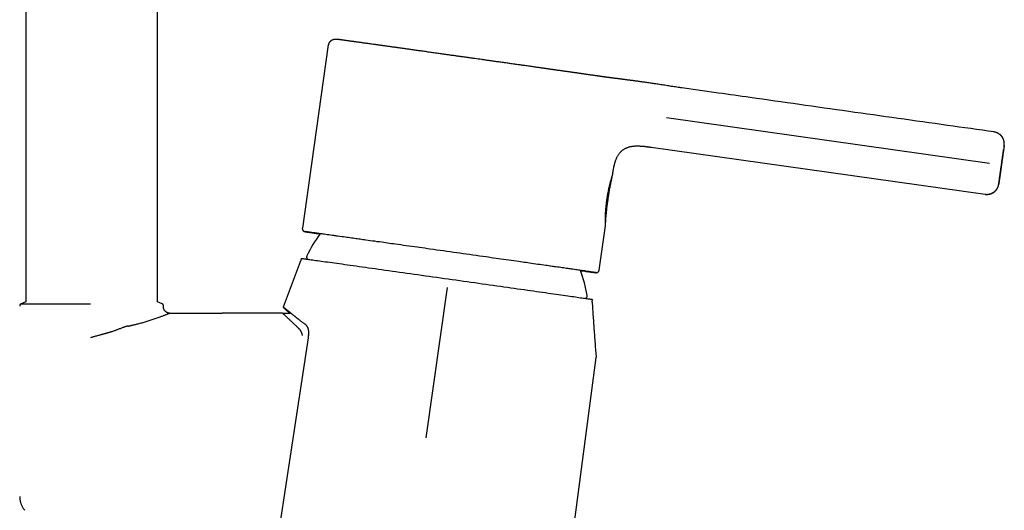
# Model space of a CAD drawing. Header units: millimetres. Extents: x 8 to 852, y 12 to 811.
# Tile 19 of 20: x 570 to 734, y 566 to 648. Entities that reach past the tile are written whole.
import ezdxf

# ---------------------------------------------------------------- set-up
doc = ezdxf.new("R2010")
doc.units = ezdxf.units.MM

msp = doc.modelspace()

# ---------------------------------------------------------------- linework, layer by layer
at = {"color": 7, "linetype": 'Continuous', "lineweight": 30}
for p, q in [((570.77, 762.25), (570.77, 601.22)), ((592.77, 601.22), (592.77, 762.25)), ((621.17, 643.68), (616.92, 613.48)), ((680.24, 636.88), (680.24, 636.87)), ((686.33, 636.02), (680.24, 636.88)), ((677.67, 631.94), (731.55, 624.35)), ((733.22, 629.15), (733.21, 629.15)), ((675.13, 626.99), (730.82, 619.14)), ((668.66, 622.35), (668.66, 622.35)), ((666.43, 606.5), (667.47, 613.86)), ((616.53, 607.85), (613.73, 600.31)), ((616.7, 608.46), (616.64, 608.05)), ((641.05, 603.62), (637.53, 578.55)), ((570.77, 601.22), (570, 600.86)), ((570.77, 601.22), (570, 600.86)), ((593.54, 600.86), (592.77, 601.22)), ((665.27, 601.19), (665.32, 601.61)), ((569.77, 600.5), (569.77, 600.5)), ((593.54, 600.86), (593.54, 600.86)), ((593.54, 600.86), (593.54, 600.86)), ((593.77, 600.5), (593.77, 600.55)), ((593.77, 600.21), (593.77, 600.5)), ((593.78, 600.16), (593.77, 600.21)), ((665.31, 600.97), (665.31, 600.97)), ((594.68, 599.32), (594.61, 599.33)), ((594.77, 599.31), (594.75, 599.32)), ((594.77, 599.31), (603.52, 599.31)), ((594.77, 599.31), (594.77, 599.31)), ((613.21, 599.31), (603.52, 599.31)), ((637.54, 578.55), (637.53, 578.52)), ((569.77, 568.75), (569.77, 568.75))]:
    msp.add_line(p, q, dxfattribs=at)
at = {"color": 7, "linetype": 'Continuous', "lineweight": 30, "flags": 128}
for points in [[(663.34, 606.42), (663.48, 606.4), (663.63, 606.38), (663.84, 606.35), (664.03, 606.32), (664.22, 606.29), (664.4, 606.27), (664.55, 606.25), (664.69, 606.23), (664.72, 606.23), (664.75, 606.22), (664.78, 606.22), (664.81, 606.21), (664.84, 606.21), (664.87, 606.21), (664.9, 606.2), (665.05, 606.18), (665.19, 606.16), (665.32, 606.14), (665.43, 606.13), (665.48, 606.12), (665.52, 606.12), (665.56, 606.11), (665.6, 606.11), (665.64, 606.1), (665.67, 606.1), (665.7, 606.09), (665.76, 606.09), (665.8, 606.08), (665.84, 606.08), (665.86, 606.08), (665.86, 606.08), (665.86, 606.08), (665.84, 606.08), (665.81, 606.08), (665.78, 606.09), (665.76, 606.09), (665.73, 606.1), (665.71, 606.1), (665.68, 606.1), (665.66, 606.11), (665.62, 606.11), (665.58, 606.12), (665.49, 606.13), (665.37, 606.15), (665.25, 606.17), (665.15, 606.18), (665.06, 606.2), (665.03, 606.2), (665.01, 606.2), (664.99, 606.21), (664.96, 606.21), (664.94, 606.21), (664.91, 606.22), (664.89, 606.22), (664.74, 606.24), (664.58, 606.27), (664.41, 606.29), (664.23, 606.32), (664.03, 606.35), (663.9, 606.36), (663.77, 606.38), (663.63, 606.4), (663.48, 606.43), (663.33, 606.45), (663.16, 606.47), (662.96, 606.5), (662.74, 606.53), (662.52, 606.56), (662.29, 606.6), (662.05, 606.63), (661.92, 606.65), (661.8, 606.67), (661.67, 606.69), (661.54, 606.7), (661.41, 606.72), (661.27, 606.74), (661.14, 606.76), (661, 606.78), (660.76, 606.81), (660.51, 606.85), (660.26, 606.89), (660.01, 606.92), (659.75, 606.96), (659.48, 607), (659.2, 607.04), (659, 607.07), (658.8, 607.09), (658.6, 607.12), (658.39, 607.15), (658.18, 607.18), (657.97, 607.21), (657.76, 607.24), (657.54, 607.27), (657.22, 607.32), (656.88, 607.37), (656.54, 607.42), (656.2, 607.46), (655.85, 607.51), (655.49, 607.56), (655.13, 607.62), (654.83, 607.66), (654.53, 607.7), (654.23, 607.74), (653.93, 607.79), (653.63, 607.83), (653.32, 607.87), (653.01, 607.92), (652.6, 607.97), (652.18, 608.03), (651.76, 608.09), (651.34, 608.15), (650.92, 608.21), (650.49, 608.27), (650.05, 608.34), (649.64, 608.39), (649.23, 608.45), (648.82, 608.51), (648.4, 608.57), (647.98, 608.63), (647.56, 608.69), (647.02, 608.76), (646.47, 608.84), (645.92, 608.92), (645.36, 609), (644.81, 609.08), (644.25, 609.15), (643.72, 609.23), (643.19, 609.3), (642.66, 609.38), (642.12, 609.45), (641.59, 609.53), (641.02, 609.61), (640.46, 609.69), (639.9, 609.77), (639.33, 609.85), (638.77, 609.93), (638.21, 610), (637.78, 610.07), (637.34, 610.13), (636.91, 610.19), (636.48, 610.25), (636.05, 610.31), (635.62, 610.37), (635.16, 610.43), (634.71, 610.5), (634.25, 610.56), (633.8, 610.62), (633.36, 610.69), (632.91, 610.75), (632.48, 610.81), (632.14, 610.86), (631.81, 610.9), (631.48, 610.95), (631.15, 611), (630.82, 611.04), (630.5, 611.09), (630.17, 611.13), (629.78, 611.19), (629.39, 611.24), (629, 611.3), (628.62, 611.35), (628.24, 611.4), (627.87, 611.46), (627.51, 611.51), (627.27, 611.54), (627.03, 611.57), (626.79, 611.61), (626.56, 611.64), (626.33, 611.67), (626.09, 611.7), (625.87, 611.74), (625.64, 611.77), (625.37, 611.81), (625.1, 611.84), (624.83, 611.88), (624.57, 611.92), (624.32, 611.95), (624.06, 611.99), (623.81, 612.02), (623.58, 612.06), (623.17, 612.11), (622.78, 612.17), (622.68, 612.18), (622.58, 612.19), (622.48, 612.21), (622.38, 612.22), (622.28, 612.24), (622.19, 612.25), (621.89, 612.29), (621.61, 612.33), (621.33, 612.37), (621.07, 612.4), (620.81, 612.44), (620.57, 612.47), (620.39, 612.5), (620.22, 612.52), (620.04, 612.55), (619.88, 612.57), (619.72, 612.59), (619.58, 612.61), (619.37, 612.64), (619.17, 612.67), (618.98, 612.69), (618.8, 612.72), (618.66, 612.74), (618.51, 612.76), (618.48, 612.76), (618.45, 612.76), (618.42, 612.77), (618.39, 612.77), (618.37, 612.78), (618.34, 612.78), (618.31, 612.78), (618.15, 612.81), (618.01, 612.82), (617.89, 612.84), (617.77, 612.86), (617.73, 612.86), (617.68, 612.87), (617.64, 612.87), (617.6, 612.88), (617.57, 612.88), (617.53, 612.89), (617.51, 612.89), (617.45, 612.9), (617.4, 612.91), (617.37, 612.91), (617.35, 612.91), (617.34, 612.91), (617.34, 612.91)], [(616.7, 608.46), (616.7, 608.46), (616.72, 608.46), (616.75, 608.45), (616.8, 608.45), (616.86, 608.44), (616.94, 608.43), (617.04, 608.41), (617.15, 608.4), (617.28, 608.38), (617.43, 608.36), (617.59, 608.34), (617.77, 608.32), (617.97, 608.29), (618.18, 608.26), (618.4, 608.23), (618.65, 608.2), (618.9, 608.16), (619.18, 608.12), (619.46, 608.08), (619.76, 608.04), (620.08, 608), (620.41, 607.95), (620.76, 607.9), (621.11, 607.85), (621.49, 607.8), (621.87, 607.75), (622.27, 607.69), (622.68, 607.64), (623.11, 607.58), (623.54, 607.52), (623.99, 607.45), (624.45, 607.39), (624.92, 607.32), (625.41, 607.26), (625.9, 607.19), (626.4, 607.12), (626.92, 607.05), (627.44, 606.97), (627.97, 606.9), (628.52, 606.82), (629.07, 606.74), (629.62, 606.67), (630.19, 606.59), (630.76, 606.51), (631.34, 606.43), (631.93, 606.34), (632.52, 606.26), (633.12, 606.18), (633.73, 606.09), (634.34, 606.01), (634.95, 605.92), (635.57, 605.83), (636.19, 605.74), (636.82, 605.66), (637.45, 605.57), (638.08, 605.48), (638.71, 605.39), (639.34, 605.3), (639.98, 605.21), (640.61, 605.12), (641.25, 605.03), (641.89, 604.94), (642.52, 604.85), (643.16, 604.76), (643.79, 604.67), (644.42, 604.59), (645.05, 604.5), (645.68, 604.41), (646.3, 604.32), (646.92, 604.23), (647.53, 604.15), (648.14, 604.06), (648.75, 603.97), (649.35, 603.89), (649.95, 603.81), (650.53, 603.72), (651.12, 603.64), (651.69, 603.56), (652.26, 603.48), (652.82, 603.4), (653.37, 603.32), (653.91, 603.24), (654.45, 603.17), (654.98, 603.09), (655.49, 603.02), (656, 602.95), (656.49, 602.88), (656.98, 602.81), (657.45, 602.74), (657.92, 602.67), (658.37, 602.61), (658.81, 602.55), (659.23, 602.49), (659.65, 602.43), (660.05, 602.37), (660.44, 602.32), (660.82, 602.26), (661.18, 602.21), (661.53, 602.16), (661.86, 602.11), (662.18, 602.07), (662.48, 602.02), (662.78, 601.98), (663.05, 601.94), (663.31, 601.9), (663.56, 601.87), (663.79, 601.84), (664, 601.8), (664.2, 601.78), (664.38, 601.75), (664.55, 601.72), (664.7, 601.7), (664.83, 601.68), (664.95, 601.66), (665.05, 601.65), (665.14, 601.64), (665.21, 601.63), (665.26, 601.62), (665.29, 601.61), (665.31, 601.61), (665.32, 601.61)], [(613.61, 599.31), (613.41, 599.31), (613.21, 599.31)], [(617.89, 595.2), (609.39, 539.26), (600.95, 483.75)], [(651.71, 483.68), (658.83, 537.79), (665.95, 591.94)]]:
    msp.add_lwpolyline(points, dxfattribs=at)
at = {"color": 7, "linetype": 'Continuous', "lineweight": 30}
for start, end in [(144.2214, 154.2025), (9.7583, 19.7394)]:
    msp.add_arc((639.99, 598.06), 24.8, start, end, dxfattribs=at)
for points, knots in [([(666.13, 638.87), (666.06, 638.88), (665.92, 638.9), (665.71, 638.94), (665.49, 638.97), (665.27, 639), (665.06, 639.03), (664.84, 639.06), (664.63, 639.09), (664.4, 639.12), (664.17, 639.15), (663.95, 639.19), (663.73, 639.22), (663.51, 639.25), (663.3, 639.28), (663.09, 639.31), (662.89, 639.34), (662.69, 639.37), (662.51, 639.39), (662.33, 639.42), (662.15, 639.44), (661.99, 639.47), (661.8, 639.49), (661.58, 639.52), (661.33, 639.56), (661.09, 639.59), (660.85, 639.63), (660.61, 639.66), (660.38, 639.69), (660.14, 639.73), (659.91, 639.76), (659.67, 639.79), (659.44, 639.83), (659.21, 639.86), (658.99, 639.89), (658.78, 639.92), (658.57, 639.95), (658.36, 639.98), (658.13, 640.01), (657.9, 640.05), (657.66, 640.08), (657.41, 640.12), (657.13, 640.16), (656.83, 640.2), (656.53, 640.24), (656.21, 640.29), (655.88, 640.33), (655.53, 640.38), (655.18, 640.43), (654.81, 640.48), (654.43, 640.54), (654.07, 640.59), (653.72, 640.64), (653.4, 640.68), (653.06, 640.73), (652.72, 640.78), (652.35, 640.83), (651.94, 640.89), (651.5, 640.95), (651.07, 641.01), (650.66, 641.07), (650.25, 641.13), (649.87, 641.18), (649.5, 641.23), (649.16, 641.28), (648.82, 641.33), (648.5, 641.37), (648.19, 641.42), (647.89, 641.46), (647.6, 641.5), (647.32, 641.54), (647.05, 641.58), (646.69, 641.63), (646.25, 641.69), (645.7, 641.77), (645.14, 641.85), (644.57, 641.93), (644.11, 641.99), (643.77, 642.04), (643.53, 642.07), (643.29, 642.11), (643.04, 642.14), (642.78, 642.18), (642.49, 642.22), (642.17, 642.27), (641.82, 642.31), (641.46, 642.37), (641.08, 642.42), (640.7, 642.47), (640.3, 642.53), (639.9, 642.58), (639.49, 642.64), (639.08, 642.7), (638.67, 642.76), (638.27, 642.81), (637.87, 642.87), (637.47, 642.93), (637.07, 642.98), (636.69, 643.04), (636.3, 643.09), (635.93, 643.14), (635.56, 643.19), (635.2, 643.25), (634.86, 643.29), (634.53, 643.34), (634.21, 643.38), (633.91, 643.43), (633.62, 643.47), (633.35, 643.5), (633.1, 643.54), (632.89, 643.57), (632.69, 643.6), (632.5, 643.62), (632.3, 643.65), (632.08, 643.68), (631.85, 643.71), (631.6, 643.75), (631.35, 643.78), (631.09, 643.82), (630.82, 643.86), (630.56, 643.89), (630.29, 643.93), (630.03, 643.97), (629.77, 644), (629.51, 644.04), (629.26, 644.08), (629.01, 644.11), (628.73, 644.15), (628.41, 644.19), (628.07, 644.24), (627.74, 644.29), (627.43, 644.33), (627.13, 644.37), (626.84, 644.41), (626.57, 644.45), (626.31, 644.49), (626.06, 644.52), (625.82, 644.55), (625.59, 644.59), (625.37, 644.62), (625.16, 644.64), (624.97, 644.67), (624.77, 644.7), (624.58, 644.72), (624.4, 644.75), (624.23, 644.77), (624.06, 644.8), (623.92, 644.82), (623.8, 644.83), (623.71, 644.84), (623.62, 644.86), (623.54, 644.87), (623.47, 644.88), (623.4, 644.89), (623.35, 644.89), (623.3, 644.9), (623.25, 644.91), (623.2, 644.91), (623.16, 644.92), (623.13, 644.92), (623.1, 644.93), (623.07, 644.93), (623.04, 644.93), (623.02, 644.94), (622.99, 644.94), (622.97, 644.94), (622.95, 644.95), (622.92, 644.95), (622.9, 644.95), (622.88, 644.95), (622.87, 644.96), (622.85, 644.96), (622.83, 644.96), (622.81, 644.96), (622.79, 644.96), (622.78, 644.97), (622.76, 644.97), (622.75, 644.97), (622.74, 644.97), (622.73, 644.97), (622.72, 644.97), (622.7, 644.97), (622.69, 644.97), (622.66, 644.98), (622.63, 644.98), (622.59, 644.98), (622.55, 644.98), (622.5, 644.98), (622.45, 644.98), (622.38, 644.97), (622.3, 644.97), (622.22, 644.95), (622.12, 644.93), (622.02, 644.9), (621.94, 644.87), (621.87, 644.84), (621.8, 644.8), (621.73, 644.76), (621.67, 644.71), (621.6, 644.66), (621.54, 644.59), (621.47, 644.51), (621.41, 644.42), (621.36, 644.32), (621.3, 644.21), (621.26, 644.09), (621.22, 643.96), (621.19, 643.82), (621.17, 643.73), (621.16, 643.68)], [0, 0, 0, 0, 0.006626, 0.01309, 0.01939, 0.025529, 0.031505, 0.03732, 0.042973, 0.049005, 0.054841, 0.060483, 0.065929, 0.071181, 0.076237, 0.081099, 0.085766, 0.090238, 0.094515, 0.098526, 0.102349, 0.105985, 0.109432, 0.114853, 0.12013, 0.125267, 0.130263, 0.135119, 0.139834, 0.144409, 0.149279, 0.153978, 0.158507, 0.162865, 0.167053, 0.171141, 0.17507, 0.179068, 0.183205, 0.187482, 0.191897, 0.196451, 0.201622, 0.206961, 0.212469, 0.218145, 0.223991, 0.230005, 0.236188, 0.242541, 0.249062, 0.25575, 0.261122, 0.266598, 0.272177, 0.277858, 0.283509, 0.290946, 0.298164, 0.305163, 0.311943, 0.318505, 0.324848, 0.330628, 0.336215, 0.341607, 0.346804, 0.351808, 0.356617, 0.361232, 0.365653, 0.369956, 0.374261, 0.382729, 0.391212, 0.400391, 0.409587, 0.418801, 0.422429, 0.426162, 0.430053, 0.434101, 0.438306, 0.442669, 0.448112, 0.453781, 0.459677, 0.4658, 0.472149, 0.478606, 0.485282, 0.492175, 0.499284, 0.505919, 0.512732, 0.519666, 0.526467, 0.533417, 0.540187, 0.546777, 0.55364, 0.560297, 0.566749, 0.572997, 0.579039, 0.584877, 0.59051, 0.595939, 0.601164, 0.606184, 0.609985, 0.613691, 0.617496, 0.621433, 0.625502, 0.630375, 0.635425, 0.640652, 0.646056, 0.651637, 0.657395, 0.663329, 0.668924, 0.674667, 0.680558, 0.686476, 0.692327, 0.698112, 0.706839, 0.715412, 0.723832, 0.732099, 0.74021, 0.748208, 0.756142, 0.763996, 0.771788, 0.779518, 0.787185, 0.794792, 0.802202, 0.809633, 0.81721, 0.824934, 0.832805, 0.840823, 0.848989, 0.857301, 0.862602, 0.86796, 0.873283, 0.878428, 0.883392, 0.887726, 0.891912, 0.895952, 0.899845, 0.903591, 0.90719, 0.910643, 0.914022, 0.91673, 0.919485, 0.92229, 0.925143, 0.928045, 0.930996, 0.934079, 0.937345, 0.939942, 0.942644, 0.945452, 0.948287, 0.950937, 0.953389, 0.955088, 0.956608, 0.95794, 0.959084, 0.959865, 0.960528, 0.96116, 0.961857, 0.962625, 0.963692, 0.964883, 0.965748, 0.966693, 0.967749, 0.968939, 0.97024, 0.971523, 0.973393, 0.975206, 0.976389, 0.977573, 0.978922, 0.980063, 0.981316, 0.982681, 0.984158, 0.985747, 0.987447, 0.989259, 0.991183, 0.99322, 0.995368, 0.997628, 1, 1, 1, 1]), ([(667.68, 638.65), (667.68, 638.66), (667.66, 638.66), (667.62, 638.66), (667.57, 638.67), (667.53, 638.68), (667.48, 638.68), (667.44, 638.69), (667.4, 638.69), (667.36, 638.7), (667.31, 638.71), (667.26, 638.71), (667.2, 638.72), (667.14, 638.73), (667.07, 638.74), (666.99, 638.75), (666.91, 638.76), (666.82, 638.78), (666.72, 638.79), (666.61, 638.81), (666.49, 638.82), (666.36, 638.84), (666.24, 638.86), (666.16, 638.87), (666.13, 638.87)], [0, 0, 0, 0, 0.014787, 0.045807, 0.075147, 0.103752, 0.13162, 0.157221, 0.182168, 0.208197, 0.239119, 0.275067, 0.312111, 0.353311, 0.398666, 0.448178, 0.501845, 0.559667, 0.621645, 0.694619, 0.772619, 0.855643, 0.943689, 1, 1, 1, 1]), ([(667.89, 638.63), (667.88, 638.63), (667.81, 638.64), (667.75, 638.65), (667.68, 638.65)], [0, 0, 0, 0, 0.063443, 1, 1, 1, 1]), ([(680.24, 636.88), (680.11, 636.89), (679.83, 636.93), (679.39, 637), (678.92, 637.07), (678.47, 637.14), (678.03, 637.21), (677.59, 637.28), (677.16, 637.35), (676.73, 637.42), (676.3, 637.48), (675.88, 637.55), (675.48, 637.61), (675.1, 637.66), (674.73, 637.72), (674.38, 637.77), (674.04, 637.81), (673.72, 637.86), (673.42, 637.9), (673.14, 637.94), (672.87, 637.98), (672.61, 638.01), (672.37, 638.04), (672.15, 638.08), (671.94, 638.1), (671.74, 638.13), (671.55, 638.16), (671.37, 638.18), (671.18, 638.2), (671, 638.23), (670.81, 638.25), (670.62, 638.28), (670.47, 638.3), (670.33, 638.32), (670.21, 638.33), (670.09, 638.35), (669.98, 638.36), (669.86, 638.38), (669.75, 638.39), (669.65, 638.4), (669.55, 638.42), (669.45, 638.43), (669.34, 638.44), (669.23, 638.46), (669.12, 638.47), (669.01, 638.48), (668.9, 638.5), (668.81, 638.51), (668.72, 638.52), (668.64, 638.53), (668.57, 638.54), (668.51, 638.55), (668.45, 638.55), (668.39, 638.56), (668.34, 638.57), (668.28, 638.58), (668.23, 638.58), (668.18, 638.59), (668.14, 638.59), (668.11, 638.6), (668.08, 638.6), (668.05, 638.61), (668.02, 638.61), (668, 638.61), (667.97, 638.62), (667.95, 638.62), (667.93, 638.62), (667.91, 638.62), (667.89, 638.63), (667.88, 638.63), (667.86, 638.63), (667.85, 638.63), (667.83, 638.63), (667.82, 638.64), (667.8, 638.64), (667.8, 638.64), (667.8, 638.64)], [0, 0, 0, 0, 0.024748, 0.056397, 0.087351, 0.117572, 0.147028, 0.175692, 0.203541, 0.233211, 0.261852, 0.289451, 0.315993, 0.341458, 0.365835, 0.389117, 0.411315, 0.432451, 0.452549, 0.471299, 0.489092, 0.505949, 0.521893, 0.536428, 0.550182, 0.563372, 0.576056, 0.588251, 0.599979, 0.613232, 0.625905, 0.638033, 0.649651, 0.658134, 0.666359, 0.67434, 0.682091, 0.689997, 0.698563, 0.705428, 0.712676, 0.720314, 0.72835, 0.736796, 0.745663, 0.754598, 0.763325, 0.771903, 0.780388, 0.78883, 0.797276, 0.80549, 0.814028, 0.822925, 0.832196, 0.841858, 0.851923, 0.862062, 0.870671, 0.878564, 0.885718, 0.892175, 0.898986, 0.906541, 0.914422, 0.922338, 0.929695, 0.936479, 0.942682, 0.948339, 0.955343, 0.963081, 0.97156, 0.980785, 0.998045, 1, 1, 1, 1]), ([(732.29, 629.54), (729.7, 629.9), (724.36, 630.66), (716.29, 631.79), (708.07, 632.95), (699.84, 634.11), (692.6, 635.14), (688.09, 635.77), (686.33, 636.02)], [0, 0, 0, 0, 0.169106, 0.348059, 0.527008, 0.705957, 0.884908, 1, 1, 1, 1]), ([(733.98, 627.89), (733.98, 627.89), (733.98, 627.9), (733.97, 627.93), (733.96, 627.97), (733.95, 628.02), (733.94, 628.07), (733.92, 628.12), (733.9, 628.18), (733.88, 628.27), (733.83, 628.37), (733.77, 628.5), (733.7, 628.62), (733.63, 628.72), (733.56, 628.81), (733.5, 628.88), (733.44, 628.95), (733.36, 629.03), (733.27, 629.1), (733.17, 629.18), (733.05, 629.26), (732.92, 629.33), (732.78, 629.4), (732.62, 629.46), (732.46, 629.5), (732.34, 629.52), (732.28, 629.53)], [0, 0, 0, 0, 0.006041, 0.026944, 0.047764, 0.06892, 0.090827, 0.113876, 0.138426, 0.16477, 0.218985, 0.27323, 0.32737, 0.381268, 0.417004, 0.452537, 0.489643, 0.531206, 0.57715, 0.62731, 0.681464, 0.73933, 0.80056, 0.864739, 0.931394, 1, 1, 1, 1]), ([(733.99, 627.28), (733.99, 627.33), (734, 627.42), (734.01, 627.57), (734, 627.72), (733.98, 627.87), (733.95, 628.02), (733.92, 628.16), (733.87, 628.28), (733.82, 628.41), (733.76, 628.53), (733.68, 628.65), (733.61, 628.76), (733.52, 628.87), (733.43, 628.97), (733.32, 629.06), (733.25, 629.12), (733.21, 629.15), (733.21, 629.15)], [0, 0, 0, 0, 0.067465, 0.136782, 0.207833, 0.280473, 0.354532, 0.4172, 0.480595, 0.544586, 0.60903, 0.67378, 0.738684, 0.803589, 0.868339, 0.932783, 0.996773, 1, 1, 1, 1]), ([(733.35, 629.03), (733.35, 629.03), (733.34, 629.05), (733.32, 629.06), (733.29, 629.09), (733.27, 629.1), (733.26, 629.11), (733.25, 629.12)], [0, 0, 0, 0, 0.094742, 0.300546, 0.520739, 0.760349, 1, 1, 1, 1]), ([(733.96, 627.11), (733.97, 627.13), (733.97, 627.16), (733.98, 627.2), (733.98, 627.23), (733.98, 627.24), (733.98, 627.26), (733.99, 627.27), (733.99, 627.29), (733.99, 627.3), (733.99, 627.32), (733.99, 627.34), (734, 627.36), (734, 627.38), (734, 627.41), (734, 627.45), (734.01, 627.49), (734.01, 627.54), (734.01, 627.59), (734, 627.63), (734, 627.66), (734, 627.67)], [0, 0, 0, 0, 0.128304, 0.266041, 0.322643, 0.380664, 0.440117, 0.501014, 0.563367, 0.621494, 0.663652, 0.699646, 0.730439, 0.757576, 0.783332, 0.814584, 0.848691, 0.885785, 0.933283, 0.983106, 1, 1, 1, 1]), ([(668.71, 622.69), (668.71, 622.71), (668.72, 622.78), (668.74, 622.88), (668.76, 623.02), (668.79, 623.18), (668.82, 623.35), (668.85, 623.52), (668.88, 623.68), (668.92, 623.84), (668.96, 624.01), (669, 624.19), (669.05, 624.37), (669.11, 624.56), (669.18, 624.76), (669.25, 624.95), (669.32, 625.13), (669.4, 625.3), (669.49, 625.48), (669.59, 625.65), (669.7, 625.82), (669.82, 625.98), (669.95, 626.14), (670.06, 626.26), (670.15, 626.34), (670.21, 626.4), (670.28, 626.45), (670.34, 626.51), (670.41, 626.56), (670.52, 626.63), (670.66, 626.72), (670.84, 626.82), (671.03, 626.9), (671.21, 626.97), (671.41, 627.04), (671.61, 627.09), (671.83, 627.13), (672.04, 627.16), (672.24, 627.18), (672.44, 627.2), (672.63, 627.2), (672.84, 627.21), (673.05, 627.2), (673.28, 627.19), (673.5, 627.18), (673.7, 627.16), (673.89, 627.15), (674.07, 627.13), (674.23, 627.11), (674.39, 627.09), (674.52, 627.07), (674.64, 627.06), (674.7, 627.05), (674.73, 627.04)], [0, 0, 0, 0, 0.006873, 0.021009, 0.037031, 0.054937, 0.074727, 0.096401, 0.113894, 0.132449, 0.152064, 0.172737, 0.194469, 0.217263, 0.241121, 0.266033, 0.286723, 0.308097, 0.330158, 0.35289, 0.376288, 0.398739, 0.421794, 0.445439, 0.454889, 0.464427, 0.474054, 0.48377, 0.493577, 0.503476, 0.527572, 0.551142, 0.574176, 0.596657, 0.618593, 0.644216, 0.66907, 0.693137, 0.716421, 0.738932, 0.760667, 0.781622, 0.80916, 0.83523, 0.85983, 0.882957, 0.904823, 0.925189, 0.944053, 0.961417, 0.977278, 0.991638, 1, 1, 1, 1]), ([(674.73, 627.04), (674.78, 627.04), (674.91, 627.02), (675.05, 627), (675.13, 626.99)], [0, 0, 0, 0, 0.384701, 1, 1, 1, 1]), ([(733.99, 627.28), (733.99, 627.28), (733.99, 627.27), (733.98, 627.25), (733.98, 627.22), (733.97, 627.17), (733.96, 627.11), (733.95, 627.04), (733.94, 626.95), (733.93, 626.85), (733.91, 626.74), (733.89, 626.61), (733.88, 626.48), (733.86, 626.33), (733.83, 626.18), (733.81, 626.02), (733.79, 625.85), (733.76, 625.67), (733.74, 625.48), (733.71, 625.29), (733.68, 625.09), (733.65, 624.89), (733.62, 624.69), (733.59, 624.48), (733.57, 624.27), (733.55, 624.13), (733.54, 624.06)], [0, 0, 0, 0, 0.041633, 0.083221, 0.12494, 0.166745, 0.208266, 0.249688, 0.291679, 0.333292, 0.374707, 0.416104, 0.457662, 0.499562, 0.541667, 0.583352, 0.624793, 0.666169, 0.70766, 0.749444, 0.79133, 0.832924, 0.874407, 0.915961, 0.957766, 1, 1, 1, 1]), ([(733.54, 624.06), (733.54, 624.11), (733.56, 624.22), (733.58, 624.4), (733.61, 624.57), (733.63, 624.74), (733.65, 624.91), (733.68, 625.06), (733.7, 625.2), (733.72, 625.34), (733.73, 625.46), (733.75, 625.58), (733.77, 625.69), (733.78, 625.8), (733.8, 625.91), (733.81, 626.03), (733.83, 626.16), (733.85, 626.29), (733.87, 626.42), (733.88, 626.53), (733.89, 626.59), (733.89, 626.61)], [0, 0, 0, 0, 0.0534466, 0.1159742, 0.1765758, 0.2350741, 0.2913309, 0.3452458, 0.3967538, 0.4458524, 0.4927157, 0.5373561, 0.5812044, 0.6252423, 0.6694567, 0.713834, 0.7762054, 0.8388295, 0.9017247, 0.9650337, 1, 1, 1, 1]), ([(668.66, 622.35), (668.68, 622.45), (668.69, 622.57), (668.71, 622.68), (668.71, 622.69)], [0, 0, 0, 0, 0.87264, 1, 1, 1, 1]), ([(730.82, 619.15), (730.88, 619.14), (730.99, 619.13), (731.15, 619.13), (731.31, 619.14), (731.46, 619.16), (731.6, 619.19), (731.73, 619.23), (731.85, 619.27), (731.96, 619.32), (732.05, 619.37), (732.15, 619.42), (732.26, 619.49), (732.38, 619.58), (732.49, 619.68), (732.59, 619.79), (732.69, 619.91), (732.78, 620.03), (732.85, 620.16), (732.92, 620.29), (732.97, 620.4), (733, 620.5), (733.03, 620.58), (733.04, 620.65), (733.05, 620.69), (733.06, 620.72), (733.06, 620.75), (733.07, 620.77), (733.07, 620.79), (733.07, 620.8), (733.08, 620.81), (733.08, 620.82), (733.08, 620.84), (733.08, 620.85), (733.08, 620.86), (733.09, 620.89), (733.09, 620.92), (733.1, 620.97), (733.11, 621.03), (733.12, 621.09), (733.13, 621.17), (733.14, 621.25), (733.15, 621.35), (733.17, 621.46), (733.19, 621.59), (733.21, 621.72), (733.22, 621.86), (733.24, 621.99), (733.26, 622.11), (733.28, 622.23), (733.29, 622.34), (733.31, 622.46), (733.33, 622.58), (733.34, 622.71), (733.36, 622.84), (733.38, 622.98), (733.4, 623.11), (733.42, 623.26), (733.44, 623.41), (733.47, 623.57), (733.49, 623.74), (733.51, 623.9), (733.53, 624.01), (733.53, 624.06)], [0, 0, 0, 0, 0.02112, 0.041657, 0.061462, 0.080397, 0.098345, 0.115201, 0.130884, 0.145325, 0.158473, 0.170292, 0.188365, 0.206728, 0.2254, 0.244324, 0.263442, 0.282585, 0.301034, 0.318651, 0.335425, 0.347318, 0.35798, 0.36738, 0.371608, 0.375664, 0.379956, 0.38483, 0.390396, 0.396883, 0.404382, 0.412359, 0.420182, 0.427851, 0.435368, 0.442734, 0.464911, 0.48565, 0.506142, 0.527282, 0.54922, 0.571952, 0.595477, 0.61979, 0.644805, 0.669801, 0.694634, 0.719369, 0.736973, 0.754516, 0.771993, 0.789398, 0.806814, 0.824987, 0.844075, 0.861574, 0.87984, 0.898857, 0.918603, 0.939041, 0.960128, 0.981809, 1, 1, 1, 1]), ([(733.54, 624.06), (733.53, 623.98), (733.51, 623.84), (733.48, 623.63), (733.45, 623.42), (733.42, 623.22), (733.39, 623.02), (733.36, 622.82), (733.33, 622.63), (733.31, 622.44), (733.28, 622.26), (733.26, 622.09), (733.24, 621.93), (733.21, 621.78), (733.19, 621.63), (733.17, 621.5), (733.16, 621.38), (733.14, 621.27), (733.13, 621.17), (733.11, 621.08), (733.1, 621.01), (733.1, 620.95), (733.09, 620.9), (733.08, 620.87), (733.08, 620.85), (733.08, 620.84), (733.08, 620.84)], [0, 0, 0, 0, 0.042268, 0.084092, 0.125651, 0.167127, 0.208701, 0.250556, 0.292393, 0.333916, 0.375303, 0.416735, 0.458389, 0.500444, 0.54245, 0.584073, 0.62549, 0.666882, 0.708431, 0.750316, 0.791781, 0.8333, 0.875058, 0.916768, 0.958358, 1, 1, 1, 1]), ([(667.46, 613.86), (667.48, 614.11), (667.52, 614.63), (667.58, 615.41), (667.66, 616.22), (667.75, 617.03), (667.85, 617.83), (667.96, 618.62), (668.08, 619.39), (668.21, 620.15), (668.36, 620.9), (668.51, 621.64), (668.61, 622.12), (668.66, 622.35)], [0, 0, 0, 0, 0.085967, 0.180762, 0.275491, 0.370168, 0.464812, 0.559446, 0.648684, 0.737955, 0.827277, 0.916663, 1, 1, 1, 1]), ([(667.46, 613.86), (667.46, 613.86), (667.46, 613.86), (667.46, 613.88), (667.46, 613.93), (667.46, 614.02), (667.46, 614.13), (667.46, 614.26), (667.46, 614.4), (667.46, 614.56), (667.46, 614.74), (667.47, 614.94), (667.47, 615.19), (667.48, 615.47), (667.5, 615.77), (667.51, 616.08), (667.53, 616.42), (667.56, 616.76), (667.59, 617.11), (667.63, 617.47), (667.67, 617.83), (667.72, 618.2), (667.77, 618.56), (667.83, 618.92), (667.9, 619.28), (667.96, 619.63), (668.03, 619.97), (668.1, 620.29), (668.17, 620.6), (668.24, 620.88), (668.31, 621.15), (668.38, 621.4), (668.44, 621.62), (668.49, 621.81), (668.54, 621.98), (668.57, 622.06), (668.58, 622.11)], [0, 0, 0, 0, 0.0018147, 0.0329899, 0.0639886, 0.095093, 0.1265826, 0.1514125, 0.1761789, 0.2010097, 0.2260318, 0.2513691, 0.2825041, 0.3135327, 0.3446729, 0.3761401, 0.4074908, 0.4385967, 0.4696681, 0.5009158, 0.5323901, 0.5635291, 0.5945559, 0.6256961, 0.6571308, 0.6882433, 0.7192745, 0.7504675, 0.7818029, 0.8128752, 0.8439345, 0.8752312, 0.9065142, 0.9375709, 0.9686502, 1, 1, 1, 1]), ([(668.58, 622.11), (668.59, 622.13), (668.61, 622.19), (668.63, 622.25), (668.64, 622.29), (668.65, 622.33), (668.66, 622.35), (668.66, 622.35), (668.66, 622.35)], [0, 0, 0, 0, 0.166375, 0.331608, 0.496622, 0.662373, 0.829837, 1, 1, 1, 1]), ([(730.82, 619.14), (730.87, 619.13), (730.96, 619.12), (731.11, 619.12), (731.26, 619.13), (731.42, 619.14), (731.56, 619.17), (731.7, 619.21), (731.83, 619.26), (731.95, 619.31), (732.07, 619.37), (732.19, 619.44), (732.3, 619.52), (732.41, 619.61), (732.51, 619.7), (732.61, 619.8), (732.69, 619.91), (732.77, 620.02), (732.84, 620.14), (732.91, 620.27), (732.97, 620.41), (733.02, 620.56), (733.06, 620.7), (733.07, 620.79), (733.08, 620.84)], [0, 0, 0, 0, 0.045665, 0.092584, 0.140676, 0.189845, 0.239974, 0.282392, 0.325304, 0.368618, 0.412239, 0.456067, 0.5, 0.543933, 0.587761, 0.631382, 0.674696, 0.717608, 0.760026, 0.810155, 0.859324, 0.907416, 0.954335, 1, 1, 1, 1]), ([(616.92, 613.48), (616.91, 613.45), (616.91, 613.41), (616.91, 613.36), (616.92, 613.31), (616.93, 613.27), (616.94, 613.23), (616.95, 613.2), (616.97, 613.17), (616.99, 613.13), (617.02, 613.1), (617.05, 613.06), (617.08, 613.03), (617.11, 613.01), (617.14, 612.99), (617.17, 612.97), (617.18, 612.96), (617.19, 612.96), (617.21, 612.95), (617.22, 612.94), (617.24, 612.94), (617.26, 612.93), (617.27, 612.93), (617.28, 612.92), (617.29, 612.92), (617.3, 612.92), (617.31, 612.92), (617.33, 612.91), (617.34, 612.91), (617.34, 612.91)], [0, 0, 0, 0, 0.032942, 0.06179, 0.086541, 0.107195, 0.12375, 0.136205, 0.15575, 0.177747, 0.202407, 0.222713, 0.244638, 0.26823, 0.289786, 0.305892, 0.3167, 0.323244, 0.329386, 0.356196, 0.387064, 0.427733, 0.474583, 0.527869, 0.586952, 0.647767, 0.770599, 0.897906, 1, 1, 1, 1]), ([(617.34, 612.91), (617.34, 612.91), (617.35, 612.91), (617.36, 612.91), (617.39, 612.9), (617.42, 612.9), (617.45, 612.89), (617.47, 612.89), (617.49, 612.89), (617.52, 612.88), (617.55, 612.88), (617.58, 612.87), (617.64, 612.86), (617.72, 612.85), (617.83, 612.84), (617.94, 612.82), (618.05, 612.8), (618.12, 612.79), (618.17, 612.79), (618.19, 612.78), (618.22, 612.78), (618.24, 612.78), (618.27, 612.77), (618.29, 612.77), (618.36, 612.76), (618.46, 612.74), (618.63, 612.72), (618.8, 612.69), (618.98, 612.67), (619.15, 612.64), (619.3, 612.62), (619.44, 612.6), (619.58, 612.58), (619.72, 612.56), (619.81, 612.55), (619.86, 612.54)], [0, 0, 0, 0, 0.045484, 0.090928, 0.13635, 0.181772, 0.20217, 0.222574, 0.242986, 0.263406, 0.283838, 0.306168, 0.329278, 0.383155, 0.436994, 0.490829, 0.526375, 0.561943, 0.569931, 0.577922, 0.585914, 0.593908, 0.601904, 0.609902, 0.617903, 0.664341, 0.710719, 0.757059, 0.803382, 0.849708, 0.880053, 0.910414, 0.940798, 0.97121, 1, 1, 1, 1]), ([(616.64, 608.05), (616.63, 608.04), (616.6, 608), (616.56, 607.93), (616.54, 607.87), (616.52, 607.84)], [0, 0, 0, 0, 0.164074, 0.5724451, 1, 1, 1, 1]), ([(617.66, 608.85), (617.66, 608.84), (617.65, 608.82), (617.64, 608.78), (617.63, 608.74), (617.62, 608.7), (617.62, 608.66), (617.62, 608.63), (617.63, 608.59), (617.64, 608.55), (617.65, 608.52), (617.67, 608.49), (617.68, 608.46), (617.7, 608.43), (617.72, 608.41), (617.75, 608.38), (617.77, 608.37), (617.79, 608.35), (617.81, 608.34), (617.83, 608.32), (617.85, 608.32), (617.86, 608.31), (617.87, 608.3), (617.88, 608.3), (617.88, 608.3)], [0, 0, 0, 0, 0.045858, 0.105242, 0.163546, 0.220671, 0.276711, 0.331734, 0.385781, 0.438873, 0.49101, 0.54217, 0.592302, 0.641316, 0.689057, 0.735266, 0.779529, 0.821281, 0.860015, 0.895684, 0.928924, 0.960891, 0.993002, 1, 1, 1, 1]), ([(665.86, 606.08), (665.86, 606.08), (665.86, 606.07), (665.87, 606.07), (665.88, 606.07), (665.89, 606.07), (665.91, 606.07), (665.92, 606.07), (665.94, 606.07), (665.95, 606.07), (665.96, 606.07), (665.97, 606.07), (665.97, 606.07), (665.98, 606.07), (666, 606.08), (666.03, 606.08), (666.05, 606.08), (666.07, 606.09), (666.09, 606.1), (666.12, 606.11), (666.14, 606.12), (666.17, 606.13), (666.21, 606.15), (666.25, 606.18), (666.29, 606.22), (666.33, 606.27), (666.37, 606.33), (666.4, 606.38), (666.42, 606.44), (666.42, 606.48), (666.43, 606.5)], [0, 0, 0, 0, 0.001252, 0.123914, 0.215088, 0.299677, 0.377712, 0.449231, 0.514277, 0.551671, 0.586577, 0.603104, 0.619076, 0.63521, 0.652202, 0.670575, 0.69074, 0.701618, 0.713652, 0.727305, 0.74273, 0.760036, 0.780635, 0.805783, 0.83549, 0.869757, 0.908587, 0.937027, 0.967498, 1, 1, 1, 1]), ([(664.08, 601.79), (664.08, 601.79), (664.09, 601.79), (664.1, 601.8), (664.12, 601.8), (664.14, 601.81), (664.17, 601.81), (664.2, 601.82), (664.22, 601.84), (664.25, 601.85), (664.28, 601.87), (664.31, 601.9), (664.33, 601.92), (664.36, 601.95), (664.38, 601.98), (664.4, 602.01), (664.41, 602.05), (664.42, 602.08), (664.43, 602.12), (664.44, 602.16), (664.44, 602.2), (664.44, 602.23), (664.43, 602.25), (664.43, 602.26)], [0, 0, 0, 0, 0.02558, 0.059522, 0.0940178, 0.1308067, 0.1711588, 0.2155238, 0.2632912, 0.3133481, 0.3648071, 0.4171309, 0.4700022, 0.5232299, 0.5766964, 0.6303268, 0.6840721, 0.7435566, 0.801959, 0.8591821, 0.9153198, 0.9704391, 1, 1, 1, 1]), ([(665.31, 600.97), (665.31, 601), (665.31, 601.04), (665.29, 601.12), (665.28, 601.16), (665.27, 601.19), (665.26, 601.19)], [0, 0, 0, 0, 0.330559, 0.645868, 0.943086, 1, 1, 1, 1]), ([(570, 600.86), (569.98, 600.85), (569.95, 600.83), (569.9, 600.8), (569.86, 600.76), (569.83, 600.71), (569.8, 600.66), (569.79, 600.61), (569.77, 600.55), (569.77, 600.52), (569.77, 600.5)], [0, 0, 0, 0, 0.121066, 0.245627, 0.372599, 0.50076, 0.628819, 0.75549, 0.87957, 1, 1, 1, 1]), ([(570, 600.86), (570, 600.86), (570, 600.86), (570.04, 600.86), (570.1, 600.86), (570.18, 600.86), (570.28, 600.86), (570.41, 600.86), (570.57, 600.86), (570.69, 600.86), (570.76, 600.86), (570.78, 600.86), (570.8, 600.86), (570.82, 600.86), (570.84, 600.86), (570.86, 600.86), (570.9, 600.86), (570.95, 600.86), (571.03, 600.86), (571.13, 600.86), (571.25, 600.86), (571.37, 600.86), (571.49, 600.86), (571.6, 600.86), (571.73, 600.86), (571.86, 600.86), (572, 600.86), (572.14, 600.86), (572.29, 600.86), (572.46, 600.86), (572.63, 600.86), (572.79, 600.86), (572.94, 600.86), (573.09, 600.86), (573.24, 600.86), (573.38, 600.86), (573.53, 600.86), (573.7, 600.86), (573.89, 600.86), (574.1, 600.86), (574.31, 600.86), (574.52, 600.86), (574.73, 600.86), (574.96, 600.86), (575.19, 600.86), (575.44, 600.86), (575.69, 600.86), (575.94, 600.86), (576.18, 600.86), (576.4, 600.86), (576.61, 600.86), (576.8, 600.86), (576.97, 600.86), (577.13, 600.86), (577.28, 600.86), (577.44, 600.86), (577.62, 600.86), (577.79, 600.86), (577.95, 600.86), (578.1, 600.86), (578.26, 600.86), (578.41, 600.86), (578.59, 600.86), (578.77, 600.86), (578.95, 600.86), (579.11, 600.86), (579.25, 600.86), (579.4, 600.86), (579.67, 600.86), (580.05, 600.86), (580.55, 600.86), (581.06, 600.86), (581.41, 600.86), (581.58, 600.86)], [0, 0, 0, 0, 0.026468, 0.054288, 0.08211, 0.109943, 0.137797, 0.168469, 0.199184, 0.226254, 0.229296, 0.232337, 0.23538, 0.238423, 0.241466, 0.24451, 0.247555, 0.256829, 0.267946, 0.280906, 0.295709, 0.312355, 0.324254, 0.336943, 0.350423, 0.364694, 0.378574, 0.390988, 0.406975, 0.422232, 0.43676, 0.450558, 0.463627, 0.475967, 0.487577, 0.498457, 0.510226, 0.523148, 0.537221, 0.552445, 0.568821, 0.582497, 0.596884, 0.611983, 0.627916, 0.644037, 0.660998, 0.676871, 0.691656, 0.705354, 0.717964, 0.729485, 0.739919, 0.749264, 0.757558, 0.766998, 0.777584, 0.789317, 0.797278, 0.805692, 0.81479, 0.82415, 0.832862, 0.844625, 0.854954, 0.863848, 0.871308, 0.879242, 0.889083, 0.915867, 0.943274, 0.971315, 1, 1, 1, 1]), ([(593.74, 600.67), (593.73, 600.68), (593.71, 600.72), (593.68, 600.76), (593.63, 600.8), (593.59, 600.84), (593.56, 600.85), (593.54, 600.86)], [0, 0, 0, 0, 0.200789, 0.405763, 0.608589, 0.807257, 1, 1, 1, 1]), ([(593.77, 600.55), (593.77, 600.55), (593.77, 600.57), (593.76, 600.61), (593.74, 600.65), (593.73, 600.67), (593.73, 600.67)], [0, 0, 0, 0, 0.076692, 0.509472, 0.951493, 1, 1, 1, 1]), ([(593.77, 600.54), (593.77, 600.54), (593.77, 600.55), (593.77, 600.55), (593.77, 600.55)], [0, 0, 0, 0, 0.983997, 1, 1, 1, 1]), ([(593.78, 600.11), (593.78, 600.12), (593.78, 600.14), (593.77, 600.16), (593.77, 600.19), (593.77, 600.21), (593.77, 600.22)], [0, 0, 0, 0, 0.135695, 0.399986, 0.692813, 1, 1, 1, 1]), ([(594.58, 599.34), (594.56, 599.34), (594.51, 599.36), (594.41, 599.39), (594.31, 599.45), (594.2, 599.51), (594.1, 599.59), (594.01, 599.68), (593.93, 599.78), (593.87, 599.87), (593.82, 599.96), (593.8, 600.04), (593.79, 600.09), (593.78, 600.11)], [0, 0, 0, 0, 0.065118, 0.1442, 0.251794, 0.360917, 0.47042, 0.579146, 0.686048, 0.790315, 0.866544, 0.941085, 1, 1, 1, 1]), ([(613.73, 600.31), (613.73, 600.31), (613.73, 600.31), (613.73, 600.31), (613.73, 600.31)], [0, 0, 0, 0, 0.852634, 1, 1, 1, 1]), ([(613.73, 600.31), (613.73, 600.31), (613.73, 600.3), (613.74, 600.3), (613.74, 600.29), (613.75, 600.28), (613.76, 600.27), (613.77, 600.26), (613.79, 600.24), (613.81, 600.23), (613.83, 600.21), (613.85, 600.18), (613.88, 600.15), (613.92, 600.12), (613.96, 600.09), (614, 600.05), (614.05, 600), (614.11, 599.95), (614.17, 599.9), (614.24, 599.84), (614.3, 599.78), (614.37, 599.73), (614.43, 599.68), (614.48, 599.63), (614.52, 599.6), (614.54, 599.58), (614.54, 599.58), (614.55, 599.57), (614.55, 599.57), (614.56, 599.56), (614.57, 599.56), (614.58, 599.55), (614.61, 599.52), (614.65, 599.49), (614.7, 599.44), (614.75, 599.4), (614.79, 599.36), (614.82, 599.34), (614.82, 599.34)], [0, 0, 0, 0, 0.0268155, 0.05534, 0.0855662, 0.1174871, 0.151096, 0.1833816, 0.2170756, 0.2521739, 0.2886729, 0.3265694, 0.365861, 0.4065458, 0.4486228, 0.4920918, 0.5369534, 0.5832091, 0.6308616, 0.6739541, 0.7181342, 0.7634057, 0.7938851, 0.8248433, 0.8524839, 0.8556097, 0.8587402, 0.8618754, 0.8650153, 0.8681599, 0.8713093, 0.8744633, 0.8942592, 0.9159674, 0.939589, 0.9651253, 0.992578, 1, 1, 1, 1]), ([(617.37, 597.48), (617.32, 597.52), (617.21, 597.59), (617.05, 597.7), (616.89, 597.82), (616.73, 597.94), (616.57, 598.06), (616.41, 598.18), (616.27, 598.29), (616.12, 598.4), (616.02, 598.48), (615.95, 598.54), (615.92, 598.56), (615.89, 598.59), (615.86, 598.61), (615.84, 598.63), (615.81, 598.66), (615.77, 598.69), (615.72, 598.73), (615.66, 598.77), (615.6, 598.83), (615.53, 598.88), (615.46, 598.94), (615.39, 599), (615.33, 599.05), (615.27, 599.09), (615.22, 599.14), (615.17, 599.18), (615.12, 599.22), (615.07, 599.27), (615.01, 599.31), (614.95, 599.36), (614.89, 599.41), (614.84, 599.45), (614.8, 599.48), (614.76, 599.51), (614.74, 599.53), (614.73, 599.54), (614.73, 599.54), (614.72, 599.54), (614.72, 599.55), (614.72, 599.55), (614.71, 599.55), (614.67, 599.59), (614.59, 599.65), (614.49, 599.73), (614.39, 599.81), (614.3, 599.88), (614.23, 599.94), (614.15, 599.99), (614.09, 600.04), (614.04, 600.08), (613.99, 600.12), (613.95, 600.15), (613.91, 600.18), (613.88, 600.2), (613.85, 600.23), (613.83, 600.25), (613.8, 600.26), (613.78, 600.28), (613.77, 600.29), (613.75, 600.3), (613.75, 600.3), (613.74, 600.31), (613.74, 600.31), (613.73, 600.31), (613.73, 600.31)], [0, 0, 0, 0, 0.022804, 0.046396, 0.070771, 0.095928, 0.121861, 0.148569, 0.17271, 0.197447, 0.222777, 0.228429, 0.23411, 0.23982, 0.245558, 0.250768, 0.254051, 0.262395, 0.271586, 0.283276, 0.296098, 0.310051, 0.325134, 0.341344, 0.352568, 0.364276, 0.376388, 0.387922, 0.399057, 0.409795, 0.425158, 0.439628, 0.453208, 0.465897, 0.476328, 0.486071, 0.494076, 0.494941, 0.4958, 0.496651, 0.497496, 0.498335, 0.499166, 0.499991, 0.532044, 0.56318, 0.593404, 0.622721, 0.651135, 0.678648, 0.705261, 0.728869, 0.751723, 0.773822, 0.795167, 0.815757, 0.83559, 0.858388, 0.880091, 0.900694, 0.920193, 0.938583, 0.955561, 0.97146, 0.986274, 1, 1, 1, 1]), ([(665.96, 592.04), (665.9, 592.8), (665.79, 594.34), (665.62, 596.67), (665.46, 598.89), (665.36, 600.32), (665.32, 600.97)], [0, 0, 0, 0, 0.253502, 0.518281, 0.783074, 1, 1, 1, 1]), ([(587.8, 597.14), (587.8, 597.14), (587.81, 597.14), (587.83, 597.15), (587.88, 597.16), (587.94, 597.17), (588.05, 597.2), (588.19, 597.23), (588.39, 597.27), (588.61, 597.32), (588.85, 597.38), (589.11, 597.44), (589.39, 597.52), (589.7, 597.59), (590.02, 597.68), (590.36, 597.78), (590.71, 597.88), (591.04, 597.98), (591.37, 598.08), (591.71, 598.18), (592.04, 598.29), (592.38, 598.41), (592.71, 598.52), (593.03, 598.63), (593.31, 598.74), (593.57, 598.84), (593.79, 598.92), (594, 599), (594.19, 599.08), (594.36, 599.15), (594.5, 599.21), (594.62, 599.26), (594.71, 599.29), (594.76, 599.31), (594.76, 599.31), (594.77, 599.31)], [0, 0, 0, 0, 0.0005911, 0.0023787, 0.0052486, 0.0107608, 0.0182033, 0.0311346, 0.0475035, 0.067312, 0.087031, 0.1092813, 0.1340639, 0.1613797, 0.1912297, 0.2236162, 0.2585435, 0.2911926, 0.3257919, 0.3623422, 0.4008429, 0.4412922, 0.4836868, 0.5280226, 0.5742954, 0.612708, 0.652359, 0.6932514, 0.7353918, 0.778793, 0.8234754, 0.8694699, 0.9168214, 0.9655923, 1, 1, 1, 1]), ([(594.77, 599.32), (594.76, 599.32), (594.73, 599.32), (594.7, 599.32), (594.67, 599.32), (594.65, 599.32), (594.63, 599.33), (594.61, 599.33), (594.59, 599.34), (594.58, 599.34)], [0, 0, 0, 0, 0.2051, 0.480208, 0.60495, 0.718784, 0.821237, 0.914628, 1, 1, 1, 1]), ([(613.61, 599.31), (613.69, 599.31), (613.84, 599.31), (614.08, 599.32), (614.31, 599.32), (614.54, 599.32), (614.76, 599.33), (614.9, 599.34), (614.96, 599.35)], [0, 0, 0, 0, 0.172085, 0.344197, 0.51637, 0.688521, 0.86054, 1, 1, 1, 1]), ([(616.94, 595.61), (616.93, 595.65), (616.91, 595.74), (616.87, 595.87), (616.84, 595.99), (616.79, 596.1), (616.74, 596.2), (616.69, 596.31), (616.61, 596.42), (616.53, 596.53), (616.44, 596.63), (616.36, 596.72), (616.27, 596.82), (616.19, 596.9), (616.08, 597.01), (615.95, 597.14), (615.8, 597.27), (615.63, 597.43), (615.44, 597.61), (615.24, 597.8), (615.04, 597.97), (614.86, 598.14), (614.7, 598.3), (614.53, 598.45), (614.38, 598.6), (614.23, 598.74), (614.1, 598.86), (613.98, 598.97), (613.88, 599.07), (613.79, 599.14), (613.73, 599.21), (613.68, 599.25), (613.64, 599.29), (613.61, 599.31), (613.61, 599.31), (613.61, 599.31)], [0, 0, 0, 0, 0.010419, 0.020844, 0.031271, 0.041693, 0.052105, 0.062498, 0.077441, 0.092421, 0.107448, 0.122487, 0.137492, 0.152482, 0.167474, 0.194972, 0.22248, 0.249991, 0.291664, 0.33333, 0.374994, 0.41666, 0.458327, 0.499996, 0.546668, 0.593342, 0.640016, 0.686687, 0.733356, 0.780022, 0.824019, 0.868014, 0.912008, 0.956002, 1, 1, 1, 1]), ([(614.96, 599.35), (614.94, 599.35), (614.89, 599.34), (614.83, 599.34), (614.81, 599.34)], [0, 0, 0, 0, 0.4697635, 1, 1, 1, 1]), ([(585.15, 596.23), (585.13, 596.22), (585.09, 596.21), (585.03, 596.19), (584.96, 596.17), (584.88, 596.14), (584.79, 596.12), (584.69, 596.09), (584.6, 596.06), (584.52, 596.04), (584.47, 596.02), (584.43, 596.01), (584.39, 596), (584.35, 595.99), (584.32, 595.98), (584.28, 595.97), (584.22, 595.95), (584.13, 595.93), (583.99, 595.89), (583.85, 595.85), (583.71, 595.81), (583.57, 595.77), (583.43, 595.73), (583.28, 595.69), (583.08, 595.64), (582.84, 595.57), (582.56, 595.49), (582.3, 595.42), (582.05, 595.35), (581.81, 595.28), (581.65, 595.24), (581.57, 595.22)], [0, 0, 0, 0, 0.016104, 0.034392, 0.054859, 0.077499, 0.102302, 0.129263, 0.156389, 0.180743, 0.192348, 0.203524, 0.214274, 0.224596, 0.234492, 0.243962, 0.254018, 0.288439, 0.321679, 0.364777, 0.405739, 0.444576, 0.4813, 0.521873, 0.568085, 0.648064, 0.724808, 0.798346, 0.868705, 0.935914, 1, 1, 1, 1]), ([(587.8, 597.14), (587.74, 597.13), (587.6, 597.1), (587.39, 597.04), (587.17, 596.97), (586.96, 596.9), (586.74, 596.82), (586.51, 596.73), (586.27, 596.64), (586.05, 596.55), (585.84, 596.47), (585.62, 596.39), (585.39, 596.31), (585.23, 596.26), (585.15, 596.23)], [0, 0, 0, 0, 0.078367, 0.161343, 0.248848, 0.324217, 0.407259, 0.497914, 0.589824, 0.673552, 0.749112, 0.828805, 0.912423, 1, 1, 1, 1]), ([(617.94, 595.59), (617.95, 595.64), (617.97, 595.72), (617.98, 595.85), (617.99, 595.98), (618, 596.1), (617.99, 596.22), (617.98, 596.34), (617.97, 596.45), (617.95, 596.56), (617.92, 596.67), (617.89, 596.77), (617.85, 596.87), (617.81, 596.96), (617.77, 597.04), (617.72, 597.12), (617.66, 597.2), (617.6, 597.28), (617.53, 597.35), (617.45, 597.42), (617.4, 597.46), (617.37, 597.48)], [0, 0, 0, 0, 0.050097, 0.099985, 0.149909, 0.200118, 0.250858, 0.299901, 0.349187, 0.398941, 0.449381, 0.500723, 0.549682, 0.59897, 0.648751, 0.699185, 0.750426, 0.811994, 0.873961, 0.936556, 1, 1, 1, 1]), ([(617.92, 595.53), (617.92, 595.47), (617.91, 595.36), (617.89, 595.25), (617.89, 595.2)], [0, 0, 0, 0, 0.499606, 1, 1, 1, 1]), ([(617.94, 595.59), (617.94, 595.58), (617.93, 595.56), (617.92, 595.54), (617.92, 595.53)], [0, 0, 0, 0, 0.500076, 1, 1, 1, 1]), ([(665.95, 591.94), (665.95, 591.95), (665.96, 591.97), (665.96, 592), (665.96, 592.03), (665.95, 592.04)], [0, 0, 0, 0, 0.16965, 0.6686673, 1, 1, 1, 1]), ([(637.54, 578.55), (637.54, 578.55), (637.54, 578.55), (637.54, 578.55), (637.54, 578.55), (637.54, 578.55), (637.54, 578.55), (637.53, 578.55), (637.53, 578.55), (637.53, 578.55)], [0, 0, 0, 0, 0.1216098, 0.2306538, 0.3337495, 0.438652, 0.5527892, 0.6819902, 1, 1, 1, 1]), ([(569.77, 568.75), (569.77, 568.7), (569.77, 568.6), (569.78, 568.47), (569.79, 568.39), (569.79, 568.36)], [0, 0, 0, 0, 0.3715084, 0.7450314, 1, 1, 1, 1]), ([(569.77, 568.75), (569.77, 568.68), (569.77, 568.54), (569.79, 568.33), (569.82, 568.12), (569.87, 567.91), (569.92, 567.71), (569.99, 567.51), (570.07, 567.31), (570.16, 567.12), (570.26, 566.94), (570.37, 566.76), (570.49, 566.6), (570.58, 566.49), (570.62, 566.44)], [0, 0, 0, 0, 0.083132, 0.166824, 0.250917, 0.335252, 0.419667, 0.504002, 0.588099, 0.671809, 0.754986, 0.837493, 0.919203, 1, 1, 1, 1])]:
    msp.add_open_spline(points, degree=3, knots=knots, dxfattribs=at)

doc.saveas('drawing.dxf')
